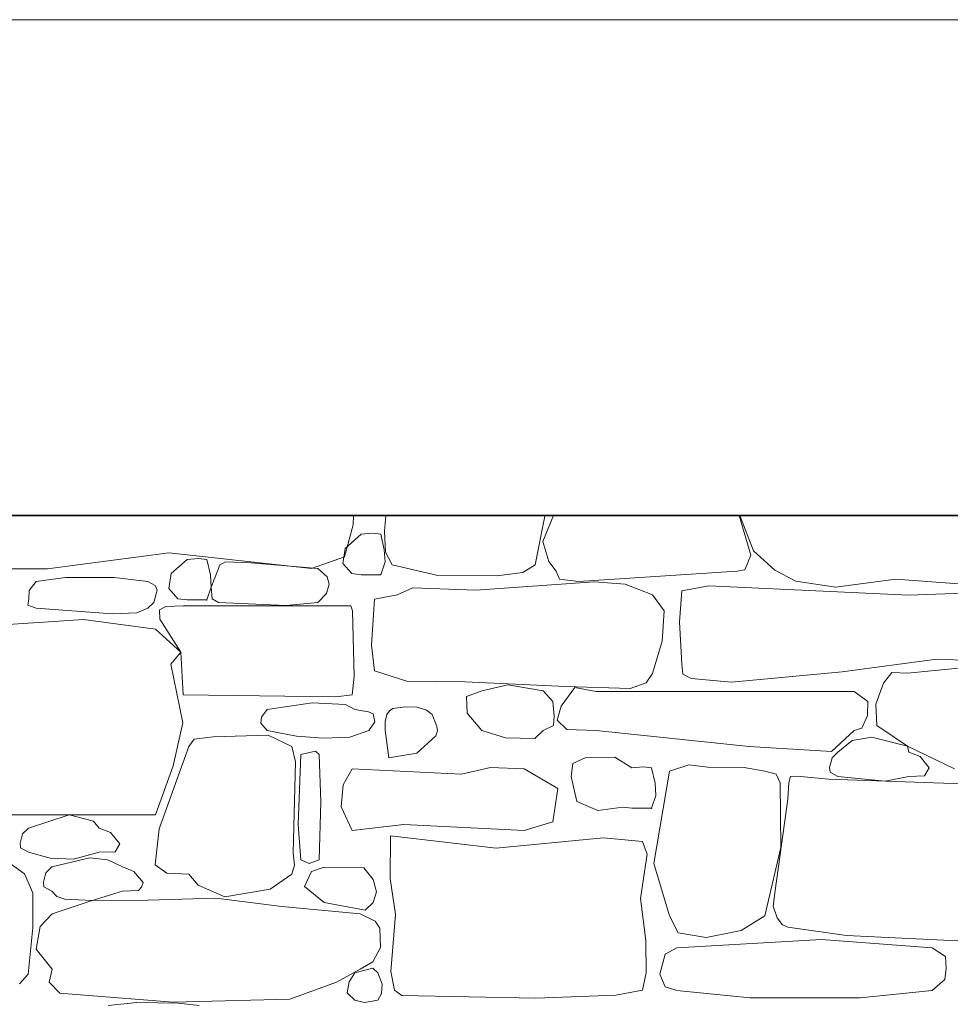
# Model space of a CAD drawing. Header units: millimetres. Extents: x -25478 to 4005, y -8416 to 11348.
# Tile 110 of 256: x -19687 to -18185, y 2392 to 3980. Entities that reach past the tile are written whole.
import ezdxf

# ---------------------------------------------------------------- set-up
doc = ezdxf.new("R2010")
doc.units = ezdxf.units.MM
doc.header["$MEASUREMENT"] = 0
doc.linetypes.add('Wipeout_Contour', pattern=[1000, 0, -1000])
doc.layers.add('POHLED ZÁPADNÍ_1_Konstrukce - nosné', color=7, linetype='Continuous')
doc.layers.add('POHLED ZÁPADNÍ_1_Výplně - Povrchové', color=7, linetype='Continuous')

# ---------------------------------------------------------------- blocks, each defined once
blk = doc.blocks.new('*X2525', base_point=(-25690.4, -8330.8))
at = {"layer": 'POHLED ZÁPADNÍ_1_Výplně - Povrchové', "color": 253, "linetype": 'Continuous', "lineweight": 13}
for p, q in [((-19148.6, 3165.4), (-19148.3, 3180)), ((-19096, 3180), (-19097.8, 3154.5)), ((-18855, 3100.7), (-18839.3, 3179.4)), ((-18825.1, 3180), (-18842.7, 3138.2)), ((-18839.3, 3179.4), (-18839.3, 3180)), ((-18506.7, 3116.1), (-18525.5, 3180)), ((-18524.6, 3180), (-18502.6, 3123)), ((-19162.5, 3113.3), (-19148.6, 3165.4)), ((-19135.7, 3149.9), (-19161.7, 3127.2)), ((-19117.3, 3151.5), (-19135.7, 3149.9)), ((-19104, 3149.9), (-19117.3, 3151.5)), ((-19098.3, 3124.8), (-19104, 3149.9)), ((-19097.8, 3154.5), (-19096.3, 3120.8)), ((-18842.7, 3138.2), (-18832.9, 3106.1)), ((-19641.7, 3094.1), (-19446.3, 3119.9)), ((-19446.3, 3119.9), (-19215.9, 3094.8)), ((-19215.9, 3094.8), (-19162.5, 3113.3)), ((-19161.7, 3127.2), (-19165.4, 3102.7)), ((-19097, 3105.2), (-19098.3, 3124.8)), ((-19096.3, 3120.8), (-19085.4, 3100.7)), ((-18516.3, 3092.5), (-18506.7, 3116.1)), ((-18502.6, 3123), (-18468.2, 3092.1)), ((-19416.6, 3109.4), (-19442.6, 3086.8)), ((-19398.1, 3111), (-19416.6, 3109.4)), ((-19384.9, 3109.4), (-19398.1, 3111)), ((-19379.1, 3084.3), (-19384.9, 3109.4)), ((-19364.3, 3100.1), (-19366.1, 3094.8)), ((-19354.7, 3105.6), (-19364.3, 3100.1)), ((-19313.9, 3103.9), (-19354.7, 3105.6)), ((-19205.8, 3094.8), (-19313.9, 3103.9)), ((-19165.4, 3102.7), (-19150.7, 3086.4)), ((-19104, 3084.5), (-19097, 3105.2)), ((-19085.4, 3100.7), (-19011.7, 3083.5)), ((-18874.6, 3088.4), (-18855, 3100.7)), ((-18832.9, 3106.1), (-18820.7, 3090.2)), ((-19819.9, 3094.7), (-19641.7, 3094.1)), ((-19442.6, 3086.8), (-19446.3, 3062.2)), ((-19377.9, 3064.7), (-19379.1, 3084.3)), ((-19366.1, 3094.8), (-19377.9, 3064.7)), ((-19190.4, 3081.5), (-19205.8, 3094.8)), ((-19187.2, 3069.2), (-19190.4, 3081.5)), ((-19150.7, 3086.4), (-19135.7, 3084.5)), ((-19135.7, 3084.5), (-19104, 3084.5)), ((-19011.7, 3083.5), (-18916.7, 3082.7)), ((-18916.7, 3082.7), (-18874.6, 3088.4)), ((-18820.7, 3090.2), (-18815.5, 3077.3)), ((-18784.9, 3074), (-18528.6, 3090.2)), ((-18528.6, 3090.2), (-18516.3, 3092.5)), ((-18468.2, 3092.1), (-18433.9, 3074.2)), ((-19660.2, 3073.9), (-19671.3, 3059.4)), ((-19613, 3080.2), (-19660.2, 3073.9)), ((-19575.4, 3080.4), (-19613, 3080.2)), ((-19534.6, 3080.1), (-19575.4, 3080.4)), ((-19480, 3073.9), (-19534.6, 3080.1)), ((-19468.2, 3067.5), (-19480, 3073.9)), ((-19464.8, 3059.8), (-19468.2, 3067.5)), ((-19191.5, 3054.3), (-19187.2, 3069.2)), ((-18759.5, 3073.3), (-18950.4, 3059.7)), ((-18815.5, 3077.3), (-18784.9, 3074)), ((-18709.4, 3069.3), (-18759.5, 3073.3)), ((-18665.6, 3052.5), (-18709.4, 3069.3)), ((-18574.3, 3066.6), (-18618, 3058.5)), ((-18251.7, 3051.6), (-18574.3, 3066.6)), ((-18433.9, 3074.2), (-18370.1, 3064.7)), ((-18370.1, 3064.7), (-18272.5, 3077.3)), ((-18272.5, 3077.3), (-18116.8, 3066.3)), ((-19671.3, 3059.4), (-19671.8, 3045.5)), ((-19470.1, 3039.9), (-19464.8, 3059.8)), ((-19446.3, 3062.2), (-19431.6, 3046)), ((-19384.9, 3044), (-19377.9, 3064.7)), ((-19377.9, 3064.7), (-19376.3, 3045.7)), ((-19205.8, 3039.9), (-19191.5, 3054.3)), ((-19114.1, 3045.5), (-19077.4, 3052.5)), ((-19052.3, 3063.7), (-19077.4, 3052.5)), ((-18950.4, 3059.7), (-19052.3, 3063.7)), ((-18646.7, 3026.2), (-18665.6, 3052.5)), ((-18618, 3058.5), (-18621.9, 3008.6)), ((-18057.9, 3058.5), (-18251.7, 3051.6)), ((-19671.8, 3045.5), (-19673.5, 3035.6)), ((-19673.5, 3035.6), (-19660.2, 3030.7)), ((-19480, 3030.7), (-19470.1, 3039.9)), ((-19423.2, 3034.7), (-19451, 3033.3)), ((-19431.6, 3046), (-19416.6, 3044)), ((-19152.6, 3034.7), (-19423.2, 3034.7)), ((-19416.6, 3044), (-19384.9, 3044)), ((-19376.3, 3045.7), (-19366.1, 3039.9)), ((-19366.1, 3039.9), (-19257.5, 3035.2)), ((-19257.5, 3035.2), (-19205.8, 3039.9)), ((-19149.8, 3026.3), (-19152.6, 3034.7)), ((-19119.2, 2971.1), (-19114.1, 3045.5)), ((-19660.2, 3030.7), (-19537.3, 3021.7)), ((-19537.3, 3021.7), (-19497.9, 3023.3)), ((-19497.9, 3023.3), (-19480, 3030.7)), ((-19451, 3033.3), (-19461.3, 3027.9)), ((-19461.3, 3027.9), (-19460.5, 3013.2)), ((-19147.2, 2920.5), (-19149.8, 3026.3)), ((-18650, 2977.4), (-18646.7, 3026.2)), ((-19583.6, 3012.3), (-19818.6, 2997.1)), ((-19467.4, 2997.1), (-19583.6, 3012.3)), ((-19460.5, 3013.2), (-19427, 2960)), ((-18621.9, 3008.6), (-18618, 2940.3)), ((-19427, 2960), (-19467.4, 2997.1)), ((-19114.1, 2929.5), (-19119.2, 2971.1)), ((-18665.6, 2925.1), (-18650, 2977.4)), ((-19442.9, 2940.5), (-19427, 2960)), ((-19427, 2960), (-19423.2, 2890.8)), ((-19423.4, 2846), (-19442.9, 2940.5)), ((-18618, 2940.3), (-18616.6, 2924)), ((-18359.3, 2928), (-18206.9, 2948.5)), ((-18102, 2940.8), (-18253.7, 2925.8)), ((-18206.9, 2948.5), (-18074, 2943.2)), ((-19114.1, 2929.5), (-19061.9, 2913)), ((-18675.9, 2910.5), (-18665.6, 2925.1)), ((-18616.6, 2924), (-18603.2, 2917.5)), ((-18538.1, 2911.1), (-18359.3, 2928)), ((-18279.3, 2926.7), (-18292.8, 2909.9)), ((-18253.7, 2925.8), (-18279.3, 2926.7)), ((-19150.4, 2890.8), (-19147.2, 2920.5)), ((-19061.9, 2913), (-18968.4, 2912.1)), ((-18968.4, 2912.1), (-18805.5, 2904.1)), ((-18898.9, 2907.2), (-18940.8, 2897.4)), ((-18841.8, 2897.4), (-18898.9, 2907.2)), ((-18701.3, 2900.9), (-18675.9, 2910.5)), ((-18603.2, 2917.5), (-18538.1, 2911.1)), ((-18292.8, 2909.9), (-18305.1, 2876.1)), ((-19423.2, 2890.8), (-19176.6, 2887.6)), ((-19176.6, 2887.6), (-19150.4, 2890.8)), ((-18940.8, 2897.4), (-18965.8, 2888.2)), ((-18826.2, 2880.4), (-18841.8, 2897.4)), ((-18790.7, 2902.9), (-18812.8, 2872.4)), ((-18805.5, 2904.1), (-18701.3, 2900.9)), ((-18756.6, 2896.1), (-18790.7, 2902.9)), ((-18340.1, 2896.1), (-18756.6, 2896.1)), ((-18317.9, 2880.1), (-18340.1, 2896.1)), ((-19214.7, 2878.2), (-19287.2, 2867)), ((-19161.2, 2875.3), (-19214.7, 2878.2)), ((-19146.1, 2867), (-19161.2, 2875.3)), ((-18965.8, 2888.2), (-18964.7, 2861.5)), ((-18824.4, 2856.3), (-18826.2, 2880.4)), ((-18318.6, 2857.7), (-18317.9, 2880.1)), ((-18305.1, 2876.1), (-18303.2, 2841.5)), ((-19287.2, 2867), (-19296.6, 2854.9)), ((-19123.8, 2863.4), (-19146.1, 2867)), ((-19116.1, 2860.1), (-19123.8, 2863.4)), ((-19113.5, 2847.5), (-19116.1, 2860.1)), ((-19094.2, 2859.4), (-19096.9, 2847.7)), ((-19090.2, 2865.2), (-19094.2, 2859.4)), ((-19084.3, 2868.8), (-19090.2, 2865.2)), ((-19064.6, 2871.4), (-19084.3, 2868.8)), ((-19045.3, 2871.2), (-19064.6, 2871.4)), ((-19030.2, 2866), (-19045.3, 2871.2)), ((-19021.2, 2859.4), (-19030.2, 2866)), ((-19014.9, 2844), (-19021.2, 2859.4)), ((-18964.7, 2861.5), (-18940.8, 2833.4)), ((-18812.8, 2872.4), (-18819.5, 2849.9)), ((-19438.9, 2776.4), (-19423.4, 2846)), ((-19296.6, 2854.9), (-19297.8, 2845.2)), ((-19297.8, 2845.2), (-19287.2, 2833.4)), ((-19123.5, 2833.4), (-19113.5, 2847.5)), ((-19096.9, 2847.7), (-19097.2, 2834.1)), ((-19013.3, 2839.7), (-19014.9, 2844)), ((-18825.5, 2841.2), (-18824.4, 2856.3)), ((-18819.5, 2849.9), (-18803.7, 2834.9)), ((-18327.8, 2837.2), (-18318.6, 2857.7)), ((-19287.2, 2833.4), (-19240.2, 2824.1)), ((-19153.8, 2822.8), (-19123.5, 2833.4)), ((-19097.2, 2834.1), (-19090.8, 2789.4)), ((-19015.3, 2824.6), (-19012.5, 2832.9)), ((-19012.5, 2832.9), (-19013.3, 2839.7)), ((-18940.8, 2833.4), (-18902.9, 2821.6)), ((-18855.4, 2820.4), (-18841.8, 2833.4)), ((-18841.8, 2833.4), (-18825.5, 2841.2)), ((-18803.7, 2834.9), (-18756.6, 2833.4)), ((-18756.6, 2833.4), (-18509.6, 2807.5)), ((-18376.5, 2799.5), (-18340.1, 2833.4)), ((-18340.1, 2833.4), (-18327.8, 2837.2)), ((-18303.2, 2841.5), (-18253.7, 2808)), ((-19405.1, 2819.5), (-19414, 2807.6)), ((-19374.5, 2823.1), (-19405.1, 2819.5)), ((-19285.9, 2825.6), (-19374.5, 2823.1)), ((-19247.6, 2807.6), (-19285.9, 2825.6)), ((-19240.2, 2824.1), (-19197.2, 2821)), ((-19197.2, 2821), (-19153.8, 2822.8)), ((-19045.9, 2796.8), (-19015.3, 2824.6)), ((-18902.9, 2821.6), (-18855.4, 2820.4)), ((-18343.2, 2817.5), (-18366.1, 2798.4)), ((-18311.2, 2822.8), (-18343.2, 2817.5)), ((-18253.7, 2808), (-18311.2, 2822.8)), ((-19414, 2807.6), (-19461.5, 2674.9)), ((-19241.6, 2782.8), (-19247.6, 2807.6)), ((-19209.3, 2800.1), (-19232.9, 2794.8)), ((-19203.7, 2794.8), (-19209.3, 2800.1)), ((-19091.1, 2789.4), (-19045.9, 2796.8)), ((-18509.6, 2807.5), (-18376.5, 2799.5)), ((-18366.1, 2798.4), (-18375.6, 2789.1)), ((-18253.7, 2808), (-18177.8, 2771.6)), ((-18251.9, 2798.4), (-18253.7, 2808)), ((-18233.5, 2791.4), (-18251.9, 2798.4)), ((-19245.4, 2635.8), (-19241.6, 2782.8)), ((-19232.9, 2794.8), (-19237.6, 2681.6)), ((-19200.9, 2718.3), (-19203.7, 2794.8)), ((-18794.2, 2780.3), (-18796.8, 2759.4)), ((-18774.2, 2789.5), (-18794.2, 2780.3)), ((-18726, 2790.2), (-18774.2, 2789.5)), ((-18698.6, 2773.3), (-18726, 2790.2)), ((-18375.6, 2789.1), (-18379.7, 2773.8)), ((-18218.8, 2773.2), (-18233.5, 2791.4)), ((-19467.4, 2697.4), (-19438.9, 2776.4)), ((-19150, 2771.6), (-19164.7, 2746)), ((-18973.5, 2763), (-19150, 2771.6)), ((-18926.8, 2773.7), (-18973.5, 2763)), ((-18872.6, 2771.6), (-18926.8, 2773.7)), ((-18818.1, 2740), (-18872.6, 2771.6)), ((-18680.1, 2774.9), (-18698.6, 2773.3)), ((-18666.9, 2773.3), (-18680.1, 2774.9)), ((-18661.1, 2748.2), (-18666.9, 2773.3)), ((-18637.8, 2768), (-18663.5, 2619.1)), ((-18606.6, 2778.1), (-18637.8, 2768)), ((-18576.2, 2774.3), (-18606.6, 2778.1)), ((-18517.6, 2773.6), (-18576.2, 2774.3)), ((-18484, 2768), (-18517.6, 2773.6)), ((-18466.1, 2762.7), (-18484, 2768)), ((-18379.7, 2773.8), (-18378.7, 2766.4)), ((-18378.7, 2766.4), (-18366.1, 2759.4)), ((-18226.2, 2760.3), (-18218.8, 2773.2)), ((-18796.8, 2759.4), (-18787.5, 2718.6)), ((-18659.9, 2728.6), (-18661.1, 2748.2)), ((-18459.3, 2748.9), (-18466.1, 2762.7)), ((-18458.5, 2644.4), (-18459.3, 2748.9)), ((-18445.6, 2749.5), (-18447.1, 2722.5)), ((-18442.5, 2759.3), (-18445.6, 2749.5)), ((-18431.8, 2759.6), (-18442.5, 2759.3)), ((-18381.4, 2755.1), (-18431.8, 2759.6)), ((-18113.8, 2745.4), (-18381.4, 2755.1)), ((-18366.1, 2759.4), (-18290.1, 2751.9)), ((-18290.1, 2751.9), (-18251.9, 2759.4)), ((-18251.9, 2759.4), (-18226.2, 2760.3)), ((-19164.7, 2746), (-19168, 2710.1)), ((-18826.2, 2686.1), (-18818.1, 2740)), ((-19203.7, 2625), (-19200.9, 2718.3)), ((-18787.5, 2718.6), (-18753.6, 2704.6)), ((-18666.9, 2708), (-18659.9, 2728.6)), ((-18447.1, 2722.5), (-18467.4, 2575.3)), ((-19168, 2710.1), (-19150, 2672.2)), ((-18753.6, 2704.6), (-18713.6, 2709.9)), ((-18713.6, 2709.9), (-18698.6, 2708)), ((-18698.6, 2708), (-18666.9, 2708)), ((-19818.6, 2697.4), (-19467.4, 2697.4)), ((-19607.2, 2697.3), (-19672.7, 2675.9)), ((-19567.5, 2686.9), (-19607.2, 2697.3)), ((-19558.5, 2675.9), (-19567.5, 2686.9)), ((-18872.6, 2672.2), (-18826.2, 2686.1)), ((-19672.7, 2675.9), (-19682.2, 2666.7)), ((-19540.1, 2668.9), (-19558.5, 2675.9)), ((-19525.4, 2650.8), (-19540.1, 2668.9)), ((-19461.5, 2674.9), (-19468.1, 2616.5)), ((-19237.6, 2681.6), (-19232.9, 2625)), ((-19150, 2672.2), (-19066.9, 2681.5)), ((-19066.9, 2681.5), (-18872.6, 2672.2)), ((-19682.2, 2666.7), (-19686.3, 2651.4)), ((-19088.3, 2663.3), (-19089.1, 2594.8)), ((-18917.7, 2643.6), (-19088.3, 2663.3)), ((-18744.7, 2660.5), (-18917.7, 2643.6)), ((-18681.8, 2654.5), (-18744.7, 2660.5)), ((-18674.2, 2634), (-18681.8, 2654.5)), ((-19686.3, 2651.4), (-19685.3, 2643.9)), ((-19685.3, 2643.9), (-19672.7, 2637)), ((-19672.7, 2637), (-19637.9, 2627.5)), ((-19599.9, 2626.1), (-19558.5, 2637)), ((-19558.5, 2637), (-19532.8, 2637.9)), ((-19532.8, 2637.9), (-19525.4, 2650.8)), ((-18484, 2534.4), (-18458.5, 2644.4)), ((-19678.8, 2602), (-19722.9, 2633.4)), ((-19637.9, 2627.5), (-19599.9, 2626.1)), ((-19573.8, 2628.1), (-19635.1, 2613.2)), ((-19544.6, 2624.9), (-19573.8, 2628.1)), ((-19520.9, 2613.2), (-19544.6, 2624.9)), ((-19243.4, 2616.1), (-19245.4, 2635.8)), ((-19232.9, 2625), (-19219.6, 2618.8)), ((-19219.6, 2618.8), (-19203.7, 2625)), ((-18684.8, 2562.5), (-18674.2, 2634)), ((-19635.1, 2613.2), (-19644.6, 2604)), ((-19502.4, 2606.2), (-19520.9, 2613.2)), ((-19487.7, 2588.1), (-19502.4, 2606.2)), ((-19468.1, 2616.5), (-19449.6, 2603)), ((-19247.6, 2601.7), (-19243.4, 2616.1)), ((-19216, 2606.1), (-19226.9, 2581.5)), ((-19195.5, 2613.1), (-19216, 2606.1)), ((-19131.6, 2612.1), (-19195.5, 2613.1)), ((-19116.3, 2593.1), (-19131.6, 2612.1)), ((-18663.5, 2619.1), (-18637.8, 2534.4)), ((-19665.7, 2571.6), (-19678.8, 2602)), ((-19644.6, 2604), (-19648.6, 2588.7)), ((-19449.6, 2603), (-19414, 2601.7)), ((-19414, 2601.7), (-19398.7, 2584)), ((-19282.4, 2577.5), (-19247.6, 2601.7)), ((-19110.8, 2573), (-19116.3, 2593.1)), ((-19089.1, 2594.8), (-19080.5, 2536.4)), ((-19648.6, 2588.7), (-19647.6, 2581.2)), ((-19647.6, 2581.2), (-19635.1, 2574.3)), ((-19635.1, 2574.3), (-19626.9, 2565.5)), ((-19569.8, 2559.3), (-19520.9, 2574.3)), ((-19520.9, 2574.3), (-19495.2, 2575.2)), ((-19495.2, 2575.2), (-19490, 2580.4)), ((-19490, 2580.4), (-19487.7, 2588.1)), ((-19398.7, 2584), (-19355.7, 2565.2)), ((-19355.7, 2565.2), (-19282.4, 2577.5)), ((-19226.9, 2581.5), (-19195.5, 2556.2)), ((-18467.4, 2575.3), (-18470.9, 2550.1)), ((-19665.5, 2515.8), (-19665.7, 2571.6)), ((-19569.8, 2559.3), (-19634.4, 2537.7)), ((-19626.9, 2565.5), (-19613.8, 2561.5)), ((-19613.8, 2561.5), (-19569.8, 2559.3)), ((-19480, 2559.5), (-19569.8, 2559.3)), ((-19370.2, 2562.7), (-19480, 2559.5)), ((-19263.5, 2549.5), (-19370.2, 2562.7)), ((-19116.3, 2556.2), (-19110.8, 2573)), ((-18676.1, 2494.4), (-18684.8, 2562.5)), ((-19137.4, 2537.7), (-19263.5, 2549.5)), ((-19195.5, 2556.2), (-19129.3, 2543.7)), ((-19129.3, 2543.7), (-19116.3, 2556.2)), ((-18470.9, 2550.1), (-18464.4, 2531.1)), ((-19634.4, 2537.7), (-19654, 2517.4)), ((-19112.9, 2525.7), (-19137.4, 2537.7)), ((-19105.8, 2514.4), (-19112.9, 2525.7)), ((-19080.5, 2536.4), (-19087.7, 2444.6)), ((-18637.8, 2534.4), (-18624, 2506.8)), ((-18522.3, 2510.7), (-18484, 2534.4)), ((-18464.4, 2531.1), (-18455.4, 2520)), ((-19672.9, 2440.5), (-19665.5, 2515.8)), ((-19654, 2517.4), (-19660.2, 2480.5)), ((-19104.4, 2483.5), (-19105.8, 2514.4)), ((-18578.9, 2499.5), (-18522.3, 2510.7)), ((-18455.4, 2520), (-18447.1, 2515.9)), ((-18447.1, 2515.9), (-18352.3, 2502.6)), ((-18675.6, 2442.7), (-18676.1, 2494.4)), ((-18392.8, 2496.5), (-18626, 2482.9)), ((-18624, 2506.8), (-18578.9, 2499.5)), ((-18214.1, 2482.9), (-18392.8, 2496.5)), ((-18352.3, 2502.6), (-18172.4, 2494.1)), ((-19660.2, 2480.5), (-19634.4, 2448.6)), ((-19117.1, 2460.4), (-19104.4, 2483.5)), ((-18626, 2482.9), (-18645.1, 2472.7)), ((-18192.7, 2468.6), (-18214.1, 2482.9)), ((-18645.1, 2472.7), (-18653.7, 2440.1)), ((-18191.7, 2449.7), (-18192.7, 2468.6)), ((-19634.4, 2448.6), (-19639.5, 2427.4)), ((-19175.5, 2427.4), (-19137.4, 2448.6)), ((-19116.8, 2449.9), (-19145.7, 2442.6)), ((-19137.4, 2448.6), (-19117.1, 2460.4)), ((-19108.6, 2442.6), (-19116.8, 2449.9)), ((-18193.7, 2431.8), (-18191.7, 2449.7)), ((-19687.4, 2424.6), (-19672.9, 2440.5)), ((-19145.7, 2442.6), (-19155.3, 2427.8)), ((-19101.9, 2424), (-19108.6, 2442.6)), ((-19087.7, 2444.6), (-19081.8, 2414.5)), ((-18681.8, 2414.5), (-18675.6, 2442.7)), ((-18653.7, 2440.1), (-18644.9, 2420)), ((-18214.1, 2414.2), (-18193.7, 2431.8)), ((-19639.5, 2427.4), (-19622, 2409.7)), ((-19250.6, 2399.8), (-19175.5, 2427.4)), ((-19155.3, 2427.8), (-19158.1, 2410.2)), ((-19102.9, 2409.1), (-19101.9, 2424)), ((-19081.8, 2414.5), (-19070.3, 2406)), ((-18724.9, 2406.4), (-18681.8, 2414.5)), ((-18644.9, 2420), (-18626, 2414.2)), ((-18626, 2414.2), (-18508, 2401.9)), ((-18330.5, 2402.1), (-18214.1, 2414.2)), ((-19622, 2409.7), (-19589.1, 2406.8)), ((-19589.1, 2406.8), (-19439.3, 2395.2)), ((-19439.3, 2395.2), (-19250.6, 2399.8)), ((-19158.1, 2410.2), (-19145.7, 2398.3)), ((-19145.7, 2398.3), (-19130.5, 2394.6)), ((-19130.5, 2394.6), (-19108.6, 2398.3)), ((-19108.6, 2398.3), (-19102.9, 2409.1)), ((-19070.3, 2406), (-18853.9, 2401.6)), ((-18853.9, 2401.6), (-18724.9, 2406.4)), ((-18508, 2401.9), (-18330.5, 2402.1)), ((-19497.8, 2394.6), (-19543.9, 2389.7)), ((-19430.8, 2393.4), (-19497.8, 2394.6)), ((-19397.2, 2389.7), (-19430.8, 2393.4))]:
    blk.add_line(p, q, dxfattribs=at)
for p in [(-19104, 3084.5), (-19384.9, 3044), (-18666.9, 2708)]:
    blk.add_point(p, dxfattribs=at)

msp = doc.modelspace()

# ---------------------------------------------------------------- wipeouts: each hides what was drawn before it
at = {"color": 254, "linetype": 'Wipeout_Contour', "lineweight": 0, "ltscale": 18373902.95055373}
msp.add_wipeout([(-20988.7, 433.6), (-19741.8, 434.8), (-19741.8, 484.4), (-19741.7, 541.7), (-19741.8, 618), (-19741.7, 688.4), (-19741.7, 745.1), (-19741.8, 769.1), (-19741.7, 788.6), (-19741.8, 865.7), (-19733.1, 865.7), (-19750.9, 867.2), (-19820.3, 891.1), (-19810.4, 922.8), (-19860, 935.5), (-19875, 927.6), (-19875.1, 920.6), (-19875.1, 927.6), (-19875.1, 915.6), (-19875.2, 927.5), (-19896.4, 916.4), (-19899.7, 954.5), (-19932.8, 954.5), (-19965.9, 932.3), (-19979.2, 970.3), (-19970.9, 995.7), (-20000.7, 1000.5), (-20012.1, 1023.7), (-20037.1, 994), (-20082.9, 991.5), (-20075.2, 1043.3), (-20107, 1052.4), (-20107, 1038.3), (-20107, 1031.1), (-20107.1, 1037), (-20107.1, 1028.3), (-20107.1, 1049.7), (-20107.1, 1052.5), (-20108.3, 1052.8), (-20131.4, 1040.1), (-20151.3, 1059.1), (-20171.2, 1049.6), (-20207.6, 1075), (-20187.7, 1116.2), (-20217.5, 1151.1), (-20176.2, 1171.1), (-20169.7, 1200.7), (-20191, 1217.7), (-20204.3, 1250), (-20161.5, 1261.5), (-20144.7, 1281.1), (-20164.5, 1293.8), (-20154.6, 1316), (-20129, 1320.7), (-20132.3, 1334.8), (-20112.7, 1355), (-20138.8, 1373.7), (-20130.3, 1391.5), (-20133.6, 1393.2), (-20127.3, 1397.9), (-20122.5, 1408), (-20135.5, 1428.3), (-20159.9, 1429.8), (-20187.7, 1446), (-20153.4, 1468.8), (-20161.2, 1499.9), (-20121.5, 1496.8), (-20105, 1522.1), (-20081.8, 1531.7), (-20081.8, 1547.5), (-20101.4, 1577.9), (-20080.2, 1607.5), (-20052.6, 1623.1), (-20064, 1664.6), (-20031.4, 1682.3), (-20006.9, 1713), (-19982.5, 1699.7), (-19956, 1718.8), (-19972.6, 1741), (-19954.8, 1755), (-19910.9, 1768.1), (-19915, 1801.8), (-19886.2, 1815.4), (-19833.5, 1826.6), (-19820.3, 1861.5), (-19800.4, 1886.8), (-19757.4, 1896.3), (-19740.9, 1921.7), (-19707.7, 1902.7), (-19701.2, 1902.8), (-19701.2, 1921.7), (-19701.1, 1902.8), (-19701.1, 1903.3), (-19701.1, 1902.8), (-19666.3, 1903.3), (-19636.5, 1893.8), (-19641.5, 1874.2), (-19619.9, 1848.3), (-19600, 1857.8), (-19573.5, 1845.2), (-19557, 1826.1), (-19540.4, 1784.9), (-19527.2, 1769.1), (-19527.2, 1770.3), (-19527.2, 1769.1), (-19527.1, 1770.3), (-19527.1, 1768.9), (-19514, 1753.2), (-19480.9, 1753.2), (-19484.2, 1721.5), (-19451.1, 1696.1), (-19421.3, 1708.8), (-19408, 1670.7), (-19371.6, 1651.7), (-19351.8, 1661.2), (-19328.6, 1629.5), (-19338.5, 1604.1), (-19292.2, 1585.1), (-19302.1, 1559.7), (-19315.4, 1521.7), (-19272.3, 1518.5), (-19257.6, 1490.4), (-19280.7, 1468.2), (-19244.3, 1427), (-19217.9, 1417.5), (-19241, 1373.1), (-19207.9, 1341.4), (-19191.4, 1350.9), (-19184.8, 1293.8), (-19234.4, 1274.8), (-19251, 1255.8), (-19224.5, 1233.6), (-19211.2, 1214.5), (-19240.3, 1175.6), (-19211.2, 1132.1), (-19244.3, 1097.2), (-19274.1, 1106.7), (-19295.1, 1086.6), (-19295.1, 1085.4), (-19295.1, 1086.6), (-19295.2, 1078.3), (-19295.2, 1073.5), (-19287.4, 1062.3), (-19295.2, 1059.8), (-19295.2, 1055.4), (-19295.2, 1038.3), (-19295.2, 1031.1), (-19295.2, 1037), (-19295.3, 1028.3), (-19295.3, 1049.7), (-19295.3, 1059.8), (-19317.5, 1052.7), (-19340.3, 1075), (-19337, 1017.9), (-19376.7, 1043.3), (-19412.7, 1047), (-19393.3, 1024.2), (-19433, 1005.2), (-19459.5, 1030.6), (-19472.7, 1005.2), (-19439.6, 970.3), (-19486, 970.3), (-19522.4, 1002), (-19527, 996.3), (-19527.1, 985.7), (-19527.1, 963.3), (-19527.1, 933.1), (-19527.1, 920.6), (-19527.2, 930.9), (-19527.2, 915.6), (-19527.3, 953.3), (-19527.3, 978.4), (-19527.3, 988.5), (-19527.4, 973.4), (-19527.4, 995.9), (-19527.5, 985.9), (-19527.5, 995.8), (-19545.6, 973.5), (-19585.3, 983), (-19578.7, 954.5), (-19611.8, 945), (-19630.9, 935.4), (-19630.9, 903.7), (-19654.1, 903.7), (-19627.6, 865.7), (-19660.6, 849.9), (-19660.6, 783.4), (-19660.6, 731.8), (-19660.5, 702.5), (-19660.5, 677.5), (-19660.6, 642), (-19660.6, 528.8), (-19660.6, 477), (-19660.5, 434.9), (-18196.8, 436.3), (-18196.8, 484.4), (-18196.7, 541.7), (-18196.8, 618), (-18196.7, 688.4), (-18196.7, 745.1), (-18196.8, 769.1), (-18196.7, 788.6), (-18196.8, 865.7), (-18188.1, 865.7), (-18205.9, 867.2), (-18275.3, 891.1), (-18265.4, 922.8), (-18315, 935.5), (-18330, 927.6), (-18330, 920.6), (-18330.1, 927.6), (-18330.1, 915.6), (-18330.2, 927.5), (-18351.4, 916.4), (-18354.7, 954.5), (-18387.8, 954.5), (-18420.9, 932.3), (-18434.2, 970.3), (-18425.9, 995.7), (-18455.7, 1000.5), (-18467.1, 1023.7), (-18492, 994), (-18537.9, 991.5), (-18530.2, 1043.3), (-18562, 1052.4), (-18562, 1038.3), (-18562, 1031.1), (-18562, 1037), (-18562.1, 1028.3), (-18562.1, 1049.7), (-18562.1, 1052.5), (-18563.3, 1052.8), (-18586.4, 1040.1), (-18606.3, 1059.1), (-18626.2, 1049.6), (-18662.6, 1075), (-18642.7, 1116.2), (-18672.5, 1151.1), (-18631.2, 1171.1), (-18624.7, 1200.7), (-18646, 1217.7), (-18659.3, 1250), (-18616.5, 1261.5), (-18599.7, 1281.1), (-18619.5, 1293.8), (-18609.6, 1316), (-18584, 1320.7), (-18587.3, 1334.8), (-18567.7, 1355), (-18593.8, 1373.7), (-18585.3, 1391.5), (-18588.6, 1393.2), (-18582.3, 1397.9), (-18577.5, 1408), (-18590.5, 1428.3), (-18614.9, 1429.8), (-18642.7, 1446), (-18608.4, 1468.8), (-18616.2, 1499.9), (-18576.5, 1496.8), (-18560, 1522.1), (-18536.8, 1531.7), (-18536.8, 1547.5), (-18556.3, 1577.9), (-18535.2, 1607.5), (-18507.5, 1623.1), (-18519, 1664.6), (-18486.4, 1682.3), (-18461.9, 1713), (-18437.5, 1699.7), (-18411, 1718.8), (-18427.5, 1741), (-18409.8, 1755), (-18365.9, 1768.1), (-18370, 1801.8), (-18341.2, 1815.4), (-18288.5, 1826.6), (-18275.3, 1861.5), (-18255.4, 1886.8), (-18212.4, 1896.3), (-18195.8, 1921.7), (-18162.7, 1902.7), (-18156.2, 1902.8), (-18156.2, 1921.7), (-18156.1, 1902.8), (-18156.1, 1903.3), (-18156.1, 1902.8), (-18121.3, 1903.3), (-18091.5, 1893.8), (-18096.5, 1874.2), (-18074.9, 1848.3), (-18055, 1857.8), (-18028.5, 1845.2), (-18012, 1826.1), (-17995.4, 1784.9), (-17982.2, 1769.1), (-17982.2, 1770.3), (-17982.2, 1769.1), (-17982.1, 1770.3), (-17982.1, 1768.9), (-17969, 1753.2), (-17935.9, 1753.2), (-17939.2, 1721.5), (-17906.1, 1696.1), (-17876.3, 1708.8), (-17863, 1670.7), (-17826.6, 1651.7), (-17806.8, 1661.2), (-17783.6, 1629.5), (-17793.5, 1604.1), (-17747.2, 1585.1), (-17757.1, 1559.7), (-17770.4, 1521.7), (-17727.3, 1518.5), (-17712.6, 1490.4), (-17735.7, 1468.2), (-17699.3, 1427), (-17672.9, 1417.5), (-17696, 1373.1), (-17662.9, 1341.4), (-17646.4, 1350.9), (-17639.8, 1293.8), (-17689.4, 1274.8), (-17706, 1255.8), (-17679.5, 1233.6), (-17666.2, 1214.5), (-17695.3, 1175.6), (-17666.2, 1132.1), (-17699.3, 1097.2), (-17729.1, 1106.7), (-17750.1, 1086.6), (-17750.1, 1085.4), (-17750.1, 1086.6), (-17750.1, 1078.3), (-17750.2, 1073.5), (-17742.4, 1062.3), (-17750.2, 1059.8), (-17750.2, 1055.4), (-17750.2, 1038.3), (-17750.2, 1031.1), (-17750.2, 1037), (-17750.3, 1028.3), (-17750.3, 1049.7), (-17750.3, 1059.8), (-17772.5, 1052.7), (-17795.3, 1075), (-17792, 1017.9), (-17831.7, 1043.3), (-17867.7, 1047), (-17848.3, 1024.2), (-17888, 1005.2), (-17914.5, 1030.6), (-17927.7, 1005.2), (-17894.6, 970.3), (-17941, 970.3), (-17977.4, 1002), (-17982, 996.3), (-17982.1, 985.7), (-17982.1, 963.3), (-17982.1, 933.1), (-17982.1, 920.6), (-17982.2, 930.9), (-17982.2, 915.6), (-17982.3, 953.3), (-17982.3, 978.4), (-17982.3, 988.5), (-17982.4, 973.4), (-17982.4, 995.9), (-17982.4, 985.9), (-17982.5, 995.8), (-18000.6, 973.5), (-18040.3, 983), (-18033.7, 954.5), (-18066.8, 945), (-18085.9, 935.4), (-18085.9, 903.7), (-18109, 903.7), (-18082.6, 865.7), (-18115.5, 849.9), (-18115.5, 783.4), (-18115.6, 731.8), (-18115.5, 702.5), (-18115.5, 677.5), (-18115.6, 642), (-18115.5, 528.8), (-18115.5, 477), (-18115.5, 436.4), (-16448, 438), (-16448, 484.4), (-16447.9, 541.7), (-16448, 618), (-16447.9, 688.4), (-16447.9, 745.1), (-16448, 769.1), (-16447.9, 788.6), (-16447.9, 865.7), (-16439.3, 865.7), (-16457, 867.2), (-16526.5, 891.1), (-16516.6, 922.8), (-16566.2, 935.5), (-16581.2, 927.6), (-16581.2, 920.6), (-16581.3, 927.6), (-16581.3, 915.6), (-16581.4, 927.5), (-16602.6, 916.4), (-16605.9, 954.5), (-16639, 954.5), (-16672.1, 932.3), (-16685.4, 970.3), (-16677.1, 995.7), (-16706.9, 1000.5), (-16718.3, 1023.7), (-16743.2, 994), (-16789.1, 991.5), (-16781.4, 1043.3), (-16813.2, 1052.4), (-16813.2, 1038.3), (-16813.2, 1031.1), (-16813.2, 1037), (-16813.3, 1028.3), (-16813.3, 1049.7), (-16813.3, 1052.5), (-16814.5, 1052.8), (-16837.6, 1040.1), (-16857.5, 1059.1), (-16877.3, 1049.6), (-16913.8, 1075), (-16893.9, 1116.2), (-16923.7, 1151.1), (-16882.4, 1171.1), (-16875.9, 1200.7), (-16897.2, 1217.7), (-16910.5, 1250), (-16867.7, 1261.5), (-16850.9, 1281.1), (-16870.7, 1293.8), (-16860.8, 1316), (-16835.2, 1320.7), (-16838.4, 1334.8), (-16818.9, 1355), (-16845, 1373.7), (-16836.5, 1391.5), (-16839.8, 1393.2), (-16833.5, 1397.9), (-16828.7, 1408), (-16841.7, 1428.3), (-16866.1, 1429.8), (-16893.9, 1446), (-16859.6, 1468.8), (-16867.4, 1499.9), (-16827.7, 1496.8), (-16811.1, 1522.1), (-16788, 1531.7), (-16788, 1547.5), (-16807.5, 1577.9), (-16786.4, 1607.5), (-16758.7, 1623.1), (-16770.2, 1664.6), (-16737.6, 1682.3), (-16713.1, 1713), (-16688.7, 1699.7), (-16662.2, 1718.8), (-16678.7, 1741), (-16661, 1755), (-16617.1, 1768.1), (-16621.2, 1801.8), (-16592.4, 1815.4), (-16539.7, 1826.6), (-16526.5, 1861.5), (-16506.6, 1886.8), (-16463.6, 1896.3), (-16447, 1921.7), (-16413.9, 1902.7), (-16407.4, 1902.8), (-16407.4, 1921.7), (-16407.3, 1902.8), (-16407.3, 1903.3), (-16407.3, 1902.8), (-16372.5, 1903.3), (-16342.7, 1893.8), (-16347.7, 1874.2), (-16326.1, 1848.3), (-16306.2, 1857.8), (-16279.7, 1845.2), (-16263.2, 1826.1), (-16246.6, 1784.9), (-16233.4, 1769.1), (-16233.4, 1770.3), (-16233.4, 1769.1), (-16233.3, 1770.3), (-16233.3, 1768.9), (-16220.2, 1753.2), (-16187.1, 1753.2), (-16190.4, 1721.5), (-16157.3, 1696.1), (-16127.5, 1708.8), (-16114.2, 1670.7), (-16077.8, 1651.7), (-16058, 1661.2), (-16034.8, 1629.5), (-16044.7, 1604.1), (-15998.4, 1585.1), (-16008.3, 1559.7), (-16021.6, 1521.7), (-15978.5, 1518.5), (-15963.8, 1490.4), (-15986.9, 1468.2), (-15950.5, 1427), (-15924, 1417.5), (-15947.2, 1373.1), (-15914.1, 1341.4), (-15897.6, 1350.9), (-15890.9, 1293.8), (-15940.6, 1274.8), (-15957.1, 1255.8), (-15930.7, 1233.6), (-15917.4, 1214.5), (-15946.5, 1175.6), (-15917.4, 1132.1), (-15950.5, 1097.2), (-15980.3, 1106.7), (-16001.3, 1086.6), (-16001.3, 1085.4), (-16001.3, 1086.6), (-16001.3, 1078.3), (-16001.4, 1073.5), (-15993.6, 1062.3), (-16001.4, 1059.8), (-16001.4, 1055.4), (-16001.4, 1038.3), (-16001.4, 1031.1), (-16001.4, 1037), (-16001.4, 1028.3), (-16001.5, 1049.7), (-16001.5, 1059.8), (-16023.7, 1052.7), (-16046.5, 1075), (-16043.2, 1017.9), (-16082.9, 1043.3), (-16118.9, 1047), (-16099.5, 1024.2), (-16139.2, 1005.2), (-16165.7, 1030.6), (-16178.9, 1005.2), (-16145.8, 970.3), (-16192.2, 970.3), (-16228.6, 1002), (-16233.2, 996.3), (-16233.2, 985.7), (-16233.3, 963.3), (-16233.3, 933.1), (-16233.3, 920.6), (-16233.3, 930.9), (-16233.4, 915.6), (-16233.5, 953.3), (-16233.5, 978.4), (-16233.5, 988.5), (-16233.6, 973.4), (-16233.6, 995.9), (-16233.6, 985.9), (-16233.6, 995.8), (-16251.7, 973.5), (-16291.5, 983), (-16284.8, 954.5), (-16317.9, 945), (-16337.1, 935.4), (-16337.1, 903.7), (-16360.2, 903.7), (-16333.8, 865.7), (-16366.7, 849.9), (-16366.7, 783.4), (-16366.7, 731.8), (-16366.7, 702.5), (-16366.7, 677.5), (-16366.8, 642), (-16366.7, 528.8), (-16366.7, 477), (-16366.7, 438.1), (-14891.1, 439.5), (-14891.1, 484.4), (-14891.1, 541.7), (-14891.1, 618), (-14891.1, 688.4), (-14891.1, 745.1), (-14891.1, 769.1), (-14891.1, 788.6), (-14891.1, 865.7), (-14882.4, 865.7), (-14900.2, 867.2), (-14969.7, 891.1), (-14959.7, 922.8), (-15009.4, 935.5), (-15024.4, 927.6), (-15024.4, 920.6), (-15024.5, 927.6), (-15024.5, 915.6), (-15024.5, 927.5), (-15045.8, 916.4), (-15049.1, 954.5), (-15082.2, 954.5), (-15115.3, 932.3), (-15128.6, 970.3), (-15120.3, 995.7), (-15150.1, 1000.5), (-15161.4, 1023.7), (-15186.4, 994), (-15232.3, 991.5), (-15224.5, 1043.3), (-15256.4, 1052.4), (-15256.4, 1038.3), (-15256.4, 1031.1), (-15256.4, 1037), (-15256.5, 1028.3), (-15256.5, 1049.7), (-15256.5, 1052.5), (-15257.6, 1052.8), (-15280.8, 1040.1), (-15300.7, 1059.1), (-15320.5, 1049.6), (-15356.9, 1075), (-15337.1, 1116.2), (-15366.9, 1151.1), (-15325.6, 1171.1), (-15319, 1200.7), (-15340.4, 1217.7), (-15353.7, 1250), (-15310.9, 1261.5), (-15294.1, 1281.1), (-15313.9, 1293.8), (-15304, 1316), (-15278.4, 1320.7), (-15281.6, 1334.8), (-15262.1, 1355), (-15288.1, 1373.7), (-15279.7, 1391.5), (-15283, 1393.2), (-15276.7, 1397.9), (-15271.9, 1408), (-15284.9, 1428.3), (-15309.3, 1429.8), (-15337.1, 1446), (-15302.8, 1468.8), (-15310.6, 1499.9), (-15270.9, 1496.8), (-15254.3, 1522.1), (-15231.2, 1531.7), (-15231.2, 1547.5), (-15250.7, 1577.9), (-15229.6, 1607.5), (-15201.9, 1623.1), (-15213.4, 1664.6), (-15180.8, 1682.3), (-15156.3, 1713), (-15131.9, 1699.7), (-15105.4, 1718.8), (-15121.9, 1741), (-15104.2, 1755), (-15060.3, 1768.1), (-15064.4, 1801.8), (-15035.6, 1815.4), (-14982.9, 1826.6), (-14969.7, 1861.5), (-14949.8, 1886.8), (-14906.8, 1896.3), (-14890.2, 1921.7), (-14857.1, 1902.7), (-14850.6, 1902.8), (-14850.6, 1921.7), (-14850.5, 1902.8), (-14850.5, 1903.3), (-14850.5, 1902.8), (-14815.7, 1903.3), (-14785.9, 1893.8), (-14790.9, 1874.2), (-14769.3, 1848.3), (-14749.4, 1857.8), (-14722.9, 1845.2), (-14706.4, 1826.1), (-14689.8, 1784.9), (-14676.6, 1769.1), (-14676.6, 1770.3), (-14676.6, 1769.1), (-14676.5, 1770.3), (-14676.5, 1768.9), (-14663.3, 1753.2), (-14630.2, 1753.2), (-14633.6, 1721.5), (-14600.5, 1696.1), (-14570.7, 1708.8), (-14557.4, 1670.7), (-14521, 1651.7), (-14501.1, 1661.2), (-14478, 1629.5), (-14487.9, 1604.1), (-14441.6, 1585.1), (-14451.5, 1559.7), (-14464.7, 1521.7), (-14421.7, 1518.5), (-14407, 1490.4), (-14430.1, 1468.2), (-14393.7, 1427), (-14367.2, 1417.5), (-14390.4, 1373.1), (-14357.3, 1341.4), (-14340.8, 1350.9), (-14334.1, 1293.8), (-14383.8, 1274.8), (-14400.3, 1255.8), (-14373.9, 1233.6), (-14360.6, 1214.5), (-14389.7, 1175.6), (-14360.6, 1132.1), (-14393.7, 1097.2), (-14423.5, 1106.7), (-14444.5, 1086.6), (-14444.5, 1085.4), (-14444.5, 1086.6), (-14444.5, 1078.3), (-14444.5, 1073.5), (-14436.7, 1062.3), (-14444.6, 1059.8), (-14444.6, 1055.4), (-14444.6, 1038.3), (-14444.6, 1031.1), (-14444.6, 1037), (-14444.6, 1028.3), (-14444.7, 1049.7), (-14444.7, 1059.8), (-14466.8, 1052.7), (-14489.7, 1075), (-14486.4, 1017.9), (-14526.1, 1043.3), (-14562.1, 1047), (-14542.7, 1024.2), (-14582.4, 1005.2), (-14608.9, 1030.6), (-14622.1, 1005.2), (-14589, 970.3), (-14635.4, 970.3), (-14671.8, 1002), (-14676.4, 996.3), (-14676.4, 985.7), (-14676.5, 963.3), (-14676.5, 933.1), (-14676.5, 920.6), (-14676.5, 930.9), (-14676.6, 915.6), (-14676.7, 953.3), (-14676.7, 978.4), (-14676.7, 988.5), (-14676.8, 973.4), (-14676.8, 995.9), (-14676.8, 985.9), (-14676.8, 995.8), (-14694.9, 973.5), (-14734.7, 983), (-14728, 954.5), (-14761.1, 945), (-14780.3, 935.4), (-14780.3, 903.7), (-14803.4, 903.7), (-14776.9, 865.7), (-14809.9, 849.9), (-14809.9, 783.4), (-14809.9, 731.8), (-14809.9, 702.5), (-14809.9, 677.5), (-14809.9, 642), (-14809.9, 528.8), (-14809.9, 477), (-14809.9, 439.6), (-13393.1, 440.9), (-13393.1, 484.4), (-13393.1, 541.7), (-13393.1, 618), (-13393.1, 688.4), (-13393.1, 745.1), (-13393.1, 769.1), (-13393.1, 788.6), (-13393.1, 865.7), (-13384.4, 865.7), (-13402.2, 867.2), (-13471.6, 891.1), (-13461.7, 922.8), (-13511.3, 935.5), (-13526.3, 927.6), (-13526.4, 920.6), (-13526.4, 927.6), (-13526.4, 915.6), (-13526.5, 927.5), (-13547.7, 916.4), (-13551, 954.5), (-13584.1, 954.5), (-13617.2, 932.3), (-13630.5, 970.3), (-13622.2, 995.7), (-13652, 1000.5), (-13663.4, 1023.7), (-13688.4, 994), (-13734.2, 991.5), (-13726.5, 1043.3), (-13758.3, 1052.4), (-13758.3, 1038.3), (-13758.3, 1031.1), (-13758.4, 1037), (-13758.4, 1028.3), (-13758.4, 1049.7), (-13758.4, 1052.5), (-13759.6, 1052.8), (-13782.7, 1040.1), (-13802.6, 1059.1), (-13822.5, 1049.6), (-13858.9, 1075), (-13839, 1116.2), (-13868.8, 1151.1), (-13827.5, 1171.1), (-13821, 1200.7), (-13842.3, 1217.7), (-13855.6, 1250), (-13812.8, 1261.5), (-13796, 1281.1), (-13815.8, 1293.8), (-13805.9, 1316), (-13780.3, 1320.7), (-13783.6, 1334.8), (-13764, 1355), (-13790.1, 1373.7), (-13781.6, 1391.5), (-13784.9, 1393.2), (-13778.6, 1397.9), (-13773.8, 1408), (-13786.8, 1428.3), (-13811.2, 1429.8), (-13839, 1446), (-13804.7, 1468.8), (-13812.5, 1499.9), (-13772.8, 1496.8), (-13756.3, 1522.1), (-13733.1, 1531.7), (-13733.1, 1547.5), (-13752.7, 1577.9), (-13731.5, 1607.5), (-13703.9, 1623.1), (-13715.3, 1664.6), (-13682.7, 1682.3), (-13658.2, 1713), (-13633.8, 1699.7), (-13607.3, 1718.8), (-13623.9, 1741), (-13606.1, 1755), (-13562.2, 1768.1), (-13566.3, 1801.8), (-13537.5, 1815.4), (-13484.8, 1826.6), (-13471.6, 1861.5), (-13451.7, 1886.8), (-13408.7, 1896.3), (-13392.2, 1921.7), (-13359.1, 1902.7), (-13352.5, 1902.8), (-13352.5, 1921.7), (-13352.4, 1902.8), (-13352.4, 1903.3), (-13352.4, 1902.8), (-13317.6, 1903.3), (-13287.8, 1893.8), (-13292.8, 1874.2), (-13271.2, 1848.3), (-13251.3, 1857.8), (-13224.8, 1845.2), (-13208.3, 1826.1), (-13191.7, 1784.9), (-13178.5, 1769.1), (-13178.5, 1770.3), (-13178.5, 1769.1), (-13178.4, 1770.3), (-13178.4, 1768.9), (-13165.3, 1753.2), (-13132.2, 1753.2), (-13135.5, 1721.5), (-13102.4, 1696.1), (-13072.6, 1708.8), (-13059.3, 1670.7), (-13022.9, 1651.7), (-13003.1, 1661.2), (-12979.9, 1629.5), (-12989.8, 1604.1), (-12943.5, 1585.1), (-12953.4, 1559.7), (-12966.7, 1521.7), (-12923.6, 1518.5), (-12908.9, 1490.4), (-12932.1, 1468.2), (-12895.6, 1427), (-12869.2, 1417.5), (-12892.3, 1373.1), (-12859.2, 1341.4), (-12842.7, 1350.9), (-12836.1, 1293.8), (-12885.7, 1274.8), (-12902.3, 1255.8), (-12875.8, 1233.6), (-12862.5, 1214.5), (-12891.6, 1175.6), (-12862.5, 1132.1), (-12895.6, 1097.2), (-12925.4, 1106.7), (-12946.4, 1086.6), (-12946.4, 1085.4), (-12946.4, 1086.6), (-12946.5, 1078.3), (-12946.5, 1073.5), (-12938.7, 1062.3), (-12946.5, 1059.8), (-12946.5, 1055.4), (-12946.5, 1038.3), (-12946.5, 1031.1), (-12946.5, 1037), (-12946.6, 1028.3), (-12946.6, 1049.7), (-12946.6, 1059.8), (-12968.8, 1052.7), (-12991.6, 1075), (-12988.3, 1017.9), (-13028, 1043.3), (-13064, 1047), (-13044.6, 1024.2), (-13084.3, 1005.2), (-13110.8, 1030.6), (-13124, 1005.2), (-13090.9, 970.3), (-13137.3, 970.3), (-13173.7, 1002), (-13178.3, 996.3), (-13178.4, 985.7), (-13178.4, 963.3), (-13178.4, 933.1), (-13178.4, 920.6), (-13178.5, 930.9), (-13178.5, 915.6), (-13178.6, 953.3), (-13178.6, 978.4), (-13178.6, 988.5), (-13178.7, 973.4), (-13178.7, 995.9), (-13178.8, 985.9), (-13178.8, 995.8), (-13196.9, 973.5), (-13236.6, 983), (-13230, 954.5), (-13263.1, 945), (-13282.2, 935.4), (-13282.2, 903.7), (-13305.4, 903.7), (-13278.9, 865.7), (-13311.9, 849.9), (-13311.9, 783.4), (-13311.9, 731.8), (-13311.8, 702.5), (-13311.8, 677.5), (-13311.9, 642), (-13311.9, 528.8), (-13311.9, 477), (-13311.9, 441), (-12634.7, 441.7), (-12045.1, 449.5), (-12045.1, 484.4), (-12045.1, 541.7), (-12045.1, 618), (-12045.1, 688.4), (-12045.1, 745.1), (-12045.1, 769.1), (-12045.1, 788.6), (-12045.1, 865.7), (-12036.4, 865.7), (-12054.2, 867.2), (-12123.6, 891.1), (-12113.7, 922.8), (-12163.4, 935.5), (-12178.4, 927.6), (-12178.4, 920.6), (-12178.4, 927.6), (-12178.5, 915.6), (-12178.5, 927.5), (-12199.8, 916.4), (-12203.1, 954.5), (-12236.2, 954.5), (-12269.3, 932.3), (-12282.5, 970.3), (-12274.2, 995.7), (-12304.1, 1000.5), (-12315.4, 1023.7), (-12340.4, 994), (-12386.3, 991.5), (-12378.5, 1043.3), (-12410.4, 1052.4), (-12410.4, 1038.3), (-12410.4, 1031.1), (-12410.4, 1037), (-12410.4, 1028.3), (-12410.5, 1049.7), (-12410.5, 1052.5), (-12411.6, 1052.8), (-12434.8, 1040.1), (-12454.6, 1059.1), (-12474.5, 1049.6), (-12510.9, 1075), (-12491.1, 1116.2), (-12520.8, 1151.1), (-12479.5, 1171.1), (-12473, 1200.7), (-12494.4, 1217.7), (-12507.7, 1250), (-12464.9, 1261.5), (-12448, 1281.1), (-12467.9, 1293.8), (-12458, 1316), (-12432.4, 1320.7), (-12435.6, 1334.8), (-12416.1, 1355), (-12442.1, 1373.7), (-12433.7, 1391.5), (-12437, 1393.2), (-12430.6, 1397.9), (-12425.8, 1408), (-12438.9, 1428.3), (-12463.3, 1429.8), (-12491.1, 1446), (-12456.8, 1468.8), (-12464.6, 1499.9), (-12424.9, 1496.8), (-12408.3, 1522.1), (-12385.1, 1531.7), (-12385.1, 1547.5), (-12404.7, 1577.9), (-12383.6, 1607.5), (-12355.9, 1623.1), (-12367.4, 1664.6), (-12334.8, 1682.3), (-12310.3, 1713), (-12285.8, 1699.7), (-12259.4, 1718.8), (-12275.9, 1741), (-12258.2, 1755), (-12214.3, 1768.1), (-12218.4, 1801.8), (-12189.6, 1815.4), (-12136.9, 1826.6), (-12123.6, 1861.5), (-12103.8, 1886.8), (-12060.7, 1896.3), (-12044.2, 1921.7), (-12011.1, 1902.7), (-12004.5, 1902.8), (-12004.5, 1921.7), (-12004.5, 1902.8), (-12004.4, 1903.3), (-12004.4, 1902.8), (-11969.7, 1903.3), (-11939.9, 1893.8), (-11944.9, 1874.2), (-11923.2, 1848.3), (-11903.4, 1857.8), (-11876.9, 1845.2), (-11860.3, 1826.1), (-11843.8, 1784.9), (-11830.6, 1769.1), (-11830.6, 1770.3), (-11830.6, 1769.1), (-11830.5, 1770.3), (-11830.5, 1768.9), (-11817.3, 1753.2), (-11784.2, 1753.2), (-11787.5, 1721.5), (-11754.4, 1696.1), (-11724.6, 1708.8), (-11711.4, 1670.7), (-11675, 1651.7), (-11655.1, 1661.2), (-11632, 1629.5), (-11641.9, 1604.1), (-11595.5, 1585.1), (-11605.5, 1559.7), (-11618.7, 1521.7), (-11575.7, 1518.5), (-11560.9, 1490.4), (-11584.1, 1468.2), (-11547.7, 1427), (-11521.2, 1417.5), (-11544.4, 1373.1), (-11511.3, 1341.4), (-11494.7, 1350.9), (-11488.1, 1293.8), (-11537.8, 1274.8), (-11554.3, 1255.8), (-11527.8, 1233.6), (-11514.6, 1214.5), (-11543.7, 1175.6), (-11514.6, 1132.1), (-11547.7, 1097.2), (-11577.5, 1106.7), (-11598.4, 1086.6), (-11598.5, 1085.4), (-11598.5, 1086.6), (-11598.5, 1078.3), (-11598.5, 1073.5), (-11590.7, 1062.3), (-11598.5, 1059.8), (-11598.5, 1055.4), (-11598.5, 1038.3), (-11598.6, 1031.1), (-11598.6, 1037), (-11598.6, 1028.3), (-11598.7, 1049.7), (-11598.6, 1059.8), (-11620.8, 1052.7), (-11643.7, 1075), (-11640.4, 1017.9), (-11680.1, 1043.3), (-11716.1, 1047), (-11696.6, 1024.2), (-11736.4, 1005.2), (-11762.8, 1030.6), (-11776.1, 1005.2), (-11743, 970.3), (-11789.3, 970.3), (-11825.7, 1002), (-11830.4, 996.3), (-11830.4, 985.7), (-11830.4, 963.3), (-11830.4, 933.1), (-11830.5, 920.6), (-11830.5, 930.9), (-11830.6, 915.6), (-11830.6, 953.3), (-11830.6, 978.4), (-11830.7, 988.5), (-11830.7, 973.4), (-11830.7, 995.9), (-11830.8, 985.9), (-11830.8, 995.8), (-11848.9, 973.5), (-11888.6, 983), (-11882, 954.5), (-11915.1, 945), (-11934.2, 935.4), (-11934.2, 903.7), (-11957.4, 903.7), (-11930.9, 865.7), (-11963.9, 849.9), (-11963.9, 783.4), (-11963.9, 731.8), (-11963.9, 702.5), (-11963.9, 677.5), (-11963.9, 642), (-11963.9, 528.8), (-11963.9, 477), (-11963.9, 450), (-11146.8, 450), (-11146.8, 3180), (-20988.7, 3180)], dxfattribs=at).dxf.layer = 'POHLED ZÁPADNÍ_1_Výplně - Povrchové'

# ---------------------------------------------------------------- next in the draw order: wipeouts: each hides what was drawn before it
at = {"color": 254, "linetype": 'Wipeout_Contour', "lineweight": 0, "ltscale": 73198.425616}
msp.add_wipeout([(-11147.1, 3980), (-24623, 3980), (-24623, 3180), (-11147.1, 3180)], dxfattribs=at).dxf.layer = 'POHLED ZÁPADNÍ_1_Výplně - Povrchové'

# ---------------------------------------------------------------- next in the draw order: linework, layer by layer
at = {"layer": 'POHLED ZÁPADNÍ_1_Konstrukce - nosné', "color": 251, "linetype": 'Continuous', "lineweight": 20, "true_color": 0x6a6a6a}
for p, q in [((-11147.1, 3980), (-24623, 3980)), ((-11146.8, 3180), (-20988.7, 3180))]:
    msp.add_line(p, q, dxfattribs=at)
at = {"layer": 'POHLED ZÁPADNÍ_1_Konstrukce - nosné', "color": 7, "linetype": 'Continuous', "lineweight": 35}
msp.add_line((-20975.4, 3180), (-11148.4, 3180), dxfattribs=at)

# ---------------------------------------------------------------- next in the draw order: block references
at = {"layer": 'POHLED ZÁPADNÍ_1_Konstrukce - nosné', "color": 9, "linetype": 'Continuous', "lineweight": 13}
msp.add_blockref('*X2525', (-25690.4, -8330.8), dxfattribs=at)

doc.saveas('drawing.dxf')
